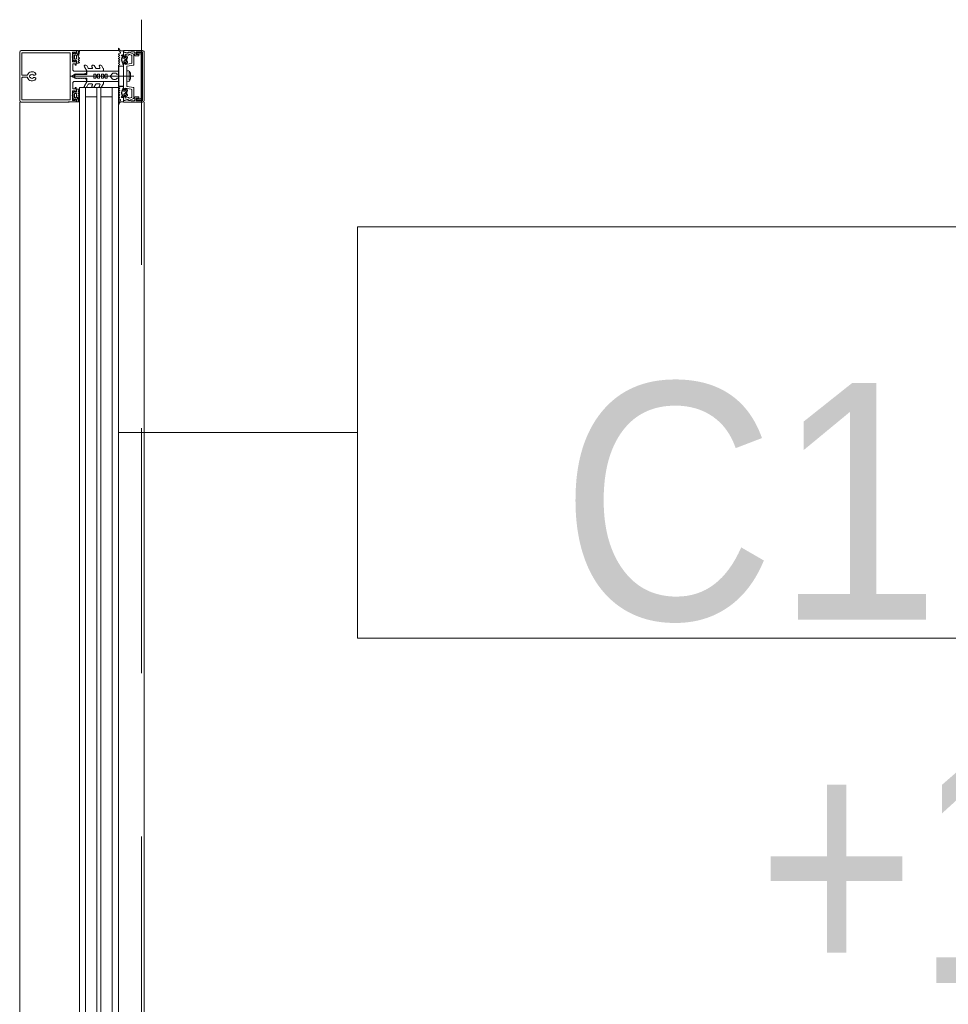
# Model space of a CAD drawing. Header units: centimetres. Extents: x -1631 to 1829, y -257 to 3158.
# Tile 29 of 129: x -567 to -477, y 1738 to 1833. Entities that reach past the tile are written whole.
import ezdxf

# ---------------------------------------------------------------- set-up
doc = ezdxf.new("R2010")
doc.units = ezdxf.units.CM
doc.linetypes.add('Dash', pattern=[60, 30, -30])
doc.linetypes.add('Ponad', pattern=[39.688, 23.813, -15.875])
for name, color, linetype, lineweight in [('A-DETL', 90, 'Continuous', 9), ('A-DETL-GENF', 92, 'Continuous', 9), ('A-FLOR-OVHD', 1, 'Ponad', 9), ('A-GLAZ-CURT', 52, 'Continuous', 9), ('A-GLAZ-CWMG', 51, 'Continuous', 9), ('A-WALL-IDEN', 211, 'Continuous', 13), ('G-ANNO-DIMS', 111, 'Continuous', 13)]:
    doc.layers.add(name, color=color, linetype=linetype, lineweight=lineweight)
doc.styles.add('Arial Narrow_2', font='ARIALN.TTF', dxfattribs={"height": 23})
doc.styles.add('Arial_12', font='arial.ttf', dxfattribs={"width": 0.9, "height": 23})

# ---------------------------------------------------------------- blocks, each defined once
blk = doc.blocks.new('Schueco_FWS-Glazing1 - SI_38mm_TripGlz 2-2609961-6_piętro IV __13_80 m_ - stan projektowany')
at = {"layer": 'A-GLAZ-CURT'}
for p, q in [((72.65, 0), (-72.65, 0)), ((-72.65, 0), (-72.65, -3.8)), ((72.65, -3.8), (72.65, 0)), ((-72.65, -3.8), (72.65, -3.8))]:
    blk.add_line(p, q, dxfattribs=at)
at = {"layer": 'A-GLAZ-CURT', "lineweight": 13}
for p, q in [((-72.65, -0.6), (72.65, -0.6)), ((-71.75, -0.6), (-71.75, -1.7)), ((71.75, -0.6), (71.75, -1.7)), ((-72.65, -1.7), (72.65, -1.7)), ((-72.65, -2.1), (72.65, -2.1)), ((-71.75, -2.1), (-71.75, -3.2)), ((71.75, -2.1), (71.75, -3.2)), ((-72.65, -3.2), (72.65, -3.2))]:
    blk.add_line(p, q, dxfattribs=at)
blk = doc.blocks.new('Rectangular Mullion - SI_CovCap-20mm_Tran-55mm-2281819-6_piętro IV __13_80 m_ - stan projektowany')
at = {"layer": 'A-DETL-GENF'}
for p, q in [((2.366, 9.6), (-2.35, 9.6)), ((-2.5, 9.45), (-2.5, 7.8)), ((-2.5, 9.39), (-2.5, 4.79)), ((-2.29, 9.39), (-2.29, 4.79)), ((-0.1, 8.877), (-0.1, 9.34)), ((0.1, 9.34), (0.1, 8.877)), ((2.29, 9.39), (2.29, 4.79)), ((2.5, 7.8), (2.5, 9.451)), ((2.5, 9.39), (2.5, 4.79)), ((-0.12, 8.608), (-0.12, 8.547)), ((-0.12, 8.253), (-0.12, 8.128)), ((0.12, 8.547), (0.12, 8.608)), ((0.12, 8.128), (0.12, 8.253)), ((-2.35, 3.918), (-2.479, 3.918)), ((-2.088, 4.025), (-2.309, 3.927)), ((-2.26, 4.327), (-2.136, 4.43)), ((-2.221, 4.258), (-2.256, 4.278)), ((-1.904, 3.918), (-2.045, 3.865)), ((-2.043, 4.28), (-1.716, 4.28)), ((-2.022, 4.419), (-2.014, 4.409)), ((-1.975, 4.39), (-1.783, 4.39)), ((-1.717, 4.08), (-1.939, 4.08)), ((-1.795, 3.813), (-1.843, 3.896)), ((-1.745, 4.409), (-1.737, 4.419)), ((-1.695, 3.897), (-1.743, 3.813)), ((-1.669, 4.238), (-1.669, 4.13)), ((-1.575, 3.813), (-1.624, 3.897)), ((-1.623, 4.43), (-1.499, 4.327)), ((-1.503, 4.278), (-1.538, 4.258)), ((-1.475, 3.897), (-1.522, 3.816)), ((-1.354, 3.813), (-1.402, 3.897)), ((-0.501, 4.28), (-0.501, 3.15)), ((-0.211, 3.925), (-0.186, 3.94)), ((-0.186, 3.894), (-0.211, 3.908)), ((-0.176, 3.957), (-0.176, 4.096)), ((-0.076, 4.269), (-0.051, 4.283)), ((0, -1.485), (0, 4.678)), ((0.074, 4.269), (0.049, 4.283)), ((0.174, 3.957), (0.174, 4.096)), ((0.209, 3.925), (0.184, 3.94)), ((0.184, 3.894), (0.209, 3.908)), ((0.499, 3.15), (0.499, 4.28)), ((1.354, 3.813), (1.402, 3.897)), ((1.475, 3.897), (1.522, 3.816)), ((1.623, 4.43), (1.499, 4.327)), ((1.503, 4.278), (1.538, 4.258)), ((1.575, 3.813), (1.624, 3.897)), ((1.669, 4.238), (1.669, 4.13)), ((1.695, 3.897), (1.743, 3.813)), ((2.043, 4.28), (1.716, 4.28)), ((1.717, 4.08), (1.939, 4.08)), ((1.745, 4.409), (1.737, 4.419)), ((1.975, 4.39), (1.783, 4.39)), ((1.795, 3.813), (1.843, 3.896)), ((1.904, 3.918), (2.045, 3.865)), ((2.022, 4.419), (2.014, 4.409)), ((2.088, 4.025), (2.309, 3.927)), ((2.26, 4.327), (2.136, 4.43)), ((2.221, 4.258), (2.256, 4.278)), ((2.35, 3.918), (2.479, 3.918)), ((-2.372, 3.801), (-2.471, 3.801)), ((-0.776, 2.937), (-1.038, 3.088)), ((-0.913, 3.305), (-0.526, 3.081)), ((-0.751, 2.568), (-0.751, 2.894)), ((-0.501, 3.038), (-0.501, 1.517)), ((-0.451, 3.1), (-0.351, 3.1)), ((0.365, 3.1), (0.45, 3.1)), ((0.499, 3.038), (0.499, 1.517)), ((0.912, 3.305), (0.524, 3.081)), ((0.749, 2.568), (0.749, 2.894)), ((0.774, 2.937), (1.037, 3.088)), ((2.372, 3.801), (2.471, 3.801)), ((-0.776, 2.207), (-1.038, 2.358)), ((-0.913, 2.575), (-0.826, 2.524)), ((-0.751, 1.842), (-0.751, 2.164)), ((0.749, 1.842), (0.749, 2.164)), ((0.774, 2.207), (1.037, 2.358)), ((0.912, 2.575), (0.824, 2.524)), ((-0.762, 1.474), (-1.038, 1.633)), ((-0.913, 1.849), (-0.826, 1.799)), ((-0.551, 1.467), (-0.737, 1.467)), ((0.549, 1.467), (0.736, 1.467)), ((0.761, 1.474), (1.037, 1.633)), ((0.912, 1.849), (0.824, 1.799)), ((-0.301, 0.498), (-0.301, 0.283)), ((0.299, 0.498), (0.299, 0.283)), ((-2.599, -0.001), (-2.687, -0.001)), ((-2.175, -0.018), (-2.263, -0.17)), ((-2.073, -0.102), (-2.124, -0.017)), ((-1.882, -0.42), (-2.01, -0.42)), ((-2.01, -0.48), (-1.95, -0.48)), ((-1.955, -0.017), (-2.005, -0.102)), ((-1.978, -0.754), (-1.896, -0.851)), ((-1.975, -0.31), (-1.947, -0.359)), ((-1.853, -0.102), (-1.903, -0.017)), ((-1.84, -0.69), (-1.84, -0.57)), ((-1.828, -0.377), (-1.827, -0.362)), ((-1.79, -0.52), (-1.762, -0.52)), ((-1.67, -0.74), (-1.79, -0.74)), ((-1.786, -0.34), (-1.768, -0.351)), ((-1.736, -0.017), (-1.785, -0.102)), ((-1.736, -0.535), (-1.644, -0.695)), ((-1.722, -0.333), (-1.717, -0.32)), ((-1.715, -0.8), (-1.485, -0.8)), ((-1.634, -0.103), (-1.684, -0.017)), ((-1.668, -0.308), (-1.653, -0.322)), ((-1.605, -0.317), (-1.597, -0.304)), ((-1.516, -0.017), (-1.565, -0.102)), ((-1.556, -0.695), (-1.464, -0.535)), ((-1.546, -0.306), (-1.536, -0.323)), ((-1.41, -0.74), (-1.53, -0.74)), ((-1.487, -0.331), (-1.476, -0.321)), ((-1.414, -0.103), (-1.464, -0.017)), ((-1.438, -0.52), (-1.41, -0.52)), ((-1.427, -0.336), (-1.422, -0.356)), ((-1.379, -0.375), (-1.366, -0.368)), ((-1.36, -0.57), (-1.36, -0.69)), ((-1.296, -0.017), (-1.345, -0.103)), ((-1.304, -0.851), (-1.222, -0.754)), ((-1.249, -0.48), (-1.184, -0.48)), ((-1.196, -0.098), (-1.244, -0.017)), ((-1.075, -0.016), (-1.123, -0.099)), ((-1.09, -1.449), (-0.982, -0.84)), ((-0.953, -0.815), (-0.025, -0.815)), ((0.025, -0.815), (0.953, -0.815)), ((0.982, -0.84), (1.09, -1.449)), ((1.075, -0.016), (1.123, -0.099)), ((1.249, -0.48), (1.184, -0.48)), ((1.196, -0.098), (1.244, -0.017)), ((1.304, -0.851), (1.222, -0.754)), ((1.296, -0.017), (1.345, -0.103)), ((1.36, -0.57), (1.36, -0.69)), ((1.379, -0.375), (1.366, -0.368)), ((1.438, -0.52), (1.41, -0.52)), ((1.41, -0.74), (1.53, -0.74)), ((1.414, -0.103), (1.464, -0.017)), ((1.427, -0.336), (1.422, -0.356)), ((1.556, -0.695), (1.464, -0.535)), ((1.487, -0.331), (1.476, -0.321)), ((1.715, -0.8), (1.485, -0.8)), ((1.516, -0.017), (1.565, -0.102)), ((1.546, -0.306), (1.536, -0.323)), ((1.605, -0.317), (1.597, -0.304)), ((1.634, -0.103), (1.684, -0.017)), ((1.736, -0.535), (1.644, -0.695)), ((1.668, -0.308), (1.653, -0.322)), ((1.67, -0.74), (1.79, -0.74)), ((1.722, -0.333), (1.717, -0.32)), ((1.736, -0.017), (1.785, -0.102)), ((1.79, -0.52), (1.762, -0.52)), ((1.786, -0.34), (1.768, -0.351)), ((1.828, -0.377), (1.827, -0.362)), ((1.84, -0.69), (1.84, -0.57)), ((1.853, -0.102), (1.903, -0.017)), ((1.882, -0.42), (2.01, -0.42)), ((1.978, -0.754), (1.896, -0.851)), ((1.975, -0.31), (1.947, -0.359)), ((2.01, -0.48), (1.95, -0.48)), ((1.955, -0.017), (2.005, -0.102)), ((2.073, -0.102), (2.124, -0.017)), ((2.175, -0.018), (2.263, -0.17)), ((2.599, -0.001), (2.687, -0.001)), ((-2.344, -1.034), (-2.145, -1.461)), ((-2.32, -1.59), (-2.04, -1.59)), ((-2.055, -1.252), (-2.131, -1.089)), ((-2.1, -1.49), (-1.139, -1.49)), ((-1.342, -1.31), (-1.964, -1.31)), ((0.408, -1.036), (-0.408, -1.036)), ((-0.225, -1.183), (0.225, -1.183)), ((1.139, -1.49), (2.1, -1.49)), ((1.964, -1.31), (1.342, -1.31)), ((2.04, -1.59), (2.32, -1.59)), ((2.131, -1.089), (2.055, -1.252)), ((2.145, -1.461), (2.344, -1.034)), ((2.35, -2.5), (-2.35, -2.5)), ((2.135, -2.195), (-2.135, -2.195)), ((-2.125, -2.345), (2.125, -2.345))]:
    blk.add_line(p, q, dxfattribs=at)
at = {"layer": 'A-DETL-GENF', "flags": 128}
for points in [[(-0.15, 9.39), (-2.29, 9.39), (-2.29, 7.8)], [(2.29, 7.8), (2.29, 9.39), (0.15, 9.39)], [(-2.501, 4.9), (-2.501, 4.1), (-2.311, 4.1), (-2.231, 4.18), (-2.231, 4.24), (-2.351, 4.24), (-2.351, 4.47), (-1.906, 4.47)], [(-2.291, 4.9), (-2.291, 4.7), (2.289, 4.7), (2.289, 4.9)], [(1.904, 4.47), (2.349, 4.47), (2.349, 4.24), (2.23, 4.24), (2.23, 4.18), (2.31, 4.1), (2.499, 4.1), (2.499, 4.9)], [(-2.499, 3.938), (-2.499, 4.08), (-2.298, 4.08), (-2.247, 4.067)], [(-1.856, 4.47), (-1.411, 4.47), (-1.411, 4.24), (-1.53, 4.24), (-1.53, 4.18), (-1.45, 4.1), (-1.091, 4.1), (-1.091, 4.22), (-1.211, 4.22), (-1.211, 4.43), (-0.651, 4.43)], [(-1.512, 4.067), (-1.461, 4.08), (-1.259, 4.08), (-1.259, 3.888), (-1.302, 3.813)], [(-0.201, 0.11), (-0.201, -0.003), (-0.501, -0.003), (-0.501, 3.067), (-0.176, 3.067), (-0.176, 3.876)], [(-0.265, 0.575), (-0.001, 0.797), (-0.001, 1.097), (-0.201, 1.097), (-0.201, 1.297), (-0.101, 1.297), (-0.101, 1.463), (-0.201, 1.463), (-0.201, 1.663), (-0.001, 1.663), (-0.001, 1.83), (-0.201, 1.83), (-0.201, 2.03), (-0.101, 2.03), (-0.101, 2.197), (-0.201, 2.197), (-0.201, 2.397), (-0.001, 2.397), (-0.001, 4.297), (-0.001, 2.397), (0.199, 2.397), (0.199, 2.197), (0.099, 2.197), (0.099, 2.03), (0.199, 2.03), (0.199, 1.83), (-0.001, 1.83), (-0.001, 1.663), (0.199, 1.663), (0.199, 1.463), (0.099, 1.463), (0.099, 1.297), (0.199, 1.297), (0.199, 1.097), (-0.001, 1.097), (-0.001, 0.797), (0.264, 0.575)], [(-0.251, 3.2), (-0.251, 3.29), (-0.201, 3.32), (-0.201, 3.441), (-0.251, 3.47), (-0.201, 3.499), (-0.201, 3.621), (-0.251, 3.65), (-0.201, 3.679), (-0.201, 3.801), (-0.251, 3.83), (-0.201, 3.859), (-0.201, 3.981), (-0.251, 4.01), (-0.201, 4.039), (-0.201, 4.161), (-0.251, 4.19), (-0.2, 4.219), (-0.2, 4.255), (-0.088, 4.45)], [(0.087, 4.45), (0.199, 4.255), (0.199, 4.129), (0.249, 4.1), (0.199, 4.071), (0.199, 3.949), (0.249, 3.92), (0.199, 3.891), (0.199, 3.769), (0.249, 3.74), (0.199, 3.711), (0.199, 3.589), (0.249, 3.56), (0.199, 3.531), (0.199, 3.409), (0.249, 3.38), (0.199, 3.351), (0.199, 3.23), (0.252, 3.2)], [(0.199, 0.11), (0.199, -0.003), (0.499, -0.003), (0.499, 3.067), (0.174, 3.067), (0.174, 3.876)], [(0.649, 4.43), (1.209, 4.43), (1.209, 4.22), (1.089, 4.22), (1.089, 4.1), (1.449, 4.1), (1.529, 4.18), (1.529, 4.24), (1.409, 4.24), (1.409, 4.47), (1.855, 4.47)], [(1.512, 4.067), (1.461, 4.08), (1.259, 4.08), (1.259, 3.888), (1.302, 3.813)], [(2.499, 3.938), (2.499, 4.08), (2.298, 4.08), (2.247, 4.067)], [(-2.5, -2.35), (-2.5, -0.5), (-2.39, -0.5), (-2.273, -0.858)], [(-2.48, -0.211), (-2.48, -0.48), (-2.07, -0.48)], [(-2.058, -0.934), (-2.136, -0.64), (-1.95, -0.64), (-1.95, -0.58), (-2.03, -0.5), (-2.35, -0.5), (-2.25, -0.874)], [(-1.92, -0.667), (-1.92, -0.68), (-1.97, -0.709)], [(-1.203, -0.42), (-1.325, -0.42), (-1.322, -0.394), (-1.195, -0.41)], [(-1.23, -0.709), (-1.28, -0.68), (-1.28, -0.667)], [(1.244, -1.227), (1.14, -0.64), (1.25, -0.64), (1.25, -0.58), (1.17, -0.5), (-1.17, -0.5), (-1.25, -0.58), (-1.25, -0.64), (-1.14, -0.64), (-1.244, -1.227)], [(-1.115, -0.48), (-0.98, -0.48), (-0.98, -0.09), (-1.023, -0.016)], [(0.52, -0.974), (0.54, -0.821), (-0.54, -0.821), (-0.52, -0.974)], [(1.115, -0.48), (0.98, -0.48), (0.98, -0.09), (1.023, -0.016)], [(1.203, -0.42), (1.325, -0.42), (1.322, -0.394), (1.195, -0.41)], [(1.23, -0.709), (1.28, -0.68), (1.28, -0.667)], [(1.92, -0.667), (1.92, -0.68), (1.97, -0.709)], [(2.25, -0.874), (2.35, -0.5), (2.03, -0.5), (1.95, -0.58), (1.95, -0.64), (2.136, -0.64), (2.058, -0.934)], [(2.48, -0.211), (2.48, -0.48), (2.07, -0.48)], [(2.273, -0.858), (2.39, -0.5), (2.5, -0.5), (2.5, -2.35)], [(-2.34, -1.001), (-2.34, -1.106), (-2.37, -1.224), (-2.37, -1.539)], [(-1.99, -1.64), (-1.99, -1.99), (-2.12, -1.99), (-2.12, -1.72), (-2.37, -1.72), (-2.37, -2.35), (2.37, -2.35), (2.37, -1.72), (2.12, -1.72), (2.12, -1.99), (1.99, -1.99), (1.99, -1.64)], [(-2.185, -2.145), (-2.185, -1.785), (-2.325, -1.785), (-2.325, -2.145)], [(2.325, -2.145), (2.325, -1.785), (2.185, -1.785), (2.185, -2.145)], [(2.37, -1.54), (2.37, -1.224), (2.34, -1.106), (2.34, -1.001)]]:
    blk.add_lwpolyline(points, dxfattribs=at)
for points in [[(0.97, 0), (-0.97, 0), (-0.97, -0.04), (0.97, -0.04)], [(0.97, -0.04), (-0.97, -0.04), (-0.97, -0.49), (0.97, -0.49)]]:
    blk.add_lwpolyline(points, close=True, dxfattribs=at)
at = {"layer": 'A-DETL-GENF'}
for centre, radius, start, end in [((-2.35, 9.45), 0.15, 90.00031, 179.99968), ((2.35, 9.451), 0.15, 0.10545, 83.87804), ((0, 8.4), 0.45, 107.49821, 231.0552), ((-0.15, 9.34), 0.05, 0.00773, 89.99227), ((-0.15, 8.877), 0.05, 287.49821, 0), ((0, 8.4), 0.24, 60, 120), ((0.15, 9.34), 0.05, 89.97911, 180.02089), ((0.15, 8.877), 0.05, 180, 252.58299), ((0, 8.4), 0.45, 308.9448, 72.58299), ((-0.22, 8.128), 0.1, 231.0552, 0), ((0, 8.4), 0.21, 143.77678, 216.22322), ((-0.15, 8.547), 0.03, 229.68074, 0), ((-0.15, 8.253), 0.03, 0, 130.31926), ((0.15, 8.547), 0.03, 180, 310.31926), ((0.15, 8.253), 0.03, 49.68074, 180), ((0.22, 8.128), 0.1, 180, 308.9448), ((0, 8.4), 0.21, 323.77678, 36.22322), ((-2.479, 3.938), 0.02, 180.0007, 269.9993), ((-2.434, 3.831), 0.059, 88.59736, 194.60356), ((-2.426, 4.822), 0.933, 269.58699, 293.00353), ((-2.398, 4.798), 0.997, 271.49889, 290.69004), ((-2.35, 4.018), 0.1, 270.00008, 294.00003), ((-2.241, 4.304), 0.03, 128.57981, 239.99147), ((-2.239, 4.096), 0.03, 255.40272, 14.37456), ((-2.231, 4.24), 0.02, 346.6587, 60.01715), ((-1.942, 4.172), 0.277, 166.6587, 194.37456), ((-2.085, 4.368), 0.08, 38.84751, 129.68497), ((-1.94, 4.228), 0.148, 172.4164, 270.24043), ((-2.074, 3.995), 0.0337, 293.00353, 114.00003), ((-2.04, 4.23), 0.0496, 92.75586, 159.68776), ((-1.975, 4.44), 0.05, 218.84751, 270), ((-1.881, 4.465), 0.0255, 12.35001, 167.64999), ((-1.887, 3.871), 0.05, 30.06904, 110.53605), ((-1.783, 4.44), 0.05, 270, 321.15279), ((-1.674, 4.368), 0.08, 50.31503, 141.15279), ((-1.72, 4.13), 0.0502, 273.33226, 359.73216), ((-1.719, 4.23), 0.0499, 9.22628, 86.98926), ((-1.66, 3.878), 0.0402, 27.79216, 152.37015), ((-1.52, 4.096), 0.03, 165.62539, 284.59422), ((-1.817, 4.172), 0.277, 345.62539, 13.34104), ((-1.528, 4.24), 0.02, 119.98467, 193.34104), ((-1.518, 4.304), 0.03, 300.00853, 51.42019), ((-1.439, 3.877), 0.0414, 28.17599, 151.82401), ((-0.65, 4.28), 0.15, 359.97059, 90.02941), ((-0.206, 3.917), 0.01, 120.03025, 239.98023), ((-0.196, 3.957), 0.02, 300.03025, 360), ((-0.196, 3.876), 0.02, 360, 59.98023), ((0.024, 4.096), 0.2, 120, 180), ((0, 4.401), 0.1, 28.79836, 151.20164), ((-0.001, 4.197), 0.1, 90, 120), ((-0.001, 4.197), 0.1, 60, 90), ((-0.026, 4.096), 0.2, 360, 60), ((0.194, 3.957), 0.02, 180, 239.96975), ((0.194, 3.876), 0.02, 120.01977, 180), ((0.204, 3.917), 0.01, 300.01977, 59.96975), ((0.649, 4.28), 0.15, 89.97059, 180.02941), ((1.439, 3.877), 0.0414, 28.17599, 151.82401), ((1.518, 4.304), 0.03, 128.57981, 239.99147), ((1.52, 4.096), 0.03, 255.40578, 14.37461), ((1.528, 4.24), 0.02, 346.65896, 60.01533), ((1.817, 4.172), 0.277, 166.65896, 194.37461), ((1.674, 4.368), 0.08, 38.84721, 129.68497), ((1.66, 3.878), 0.0402, 27.62985, 152.20784), ((1.719, 4.23), 0.0499, 93.01074, 170.77372), ((1.72, 4.13), 0.0502, 180.26784, 266.66774), ((1.783, 4.44), 0.05, 218.84721, 270), ((1.887, 3.871), 0.05, 69.46395, 149.93096), ((1.88, 4.465), 0.0255, 12.35001, 167.64999), ((1.94, 4.228), 0.148, 269.75957, 7.5836), ((1.975, 4.44), 0.05, 270, 321.15249), ((2.085, 4.368), 0.08, 50.31503, 141.15249), ((2.074, 3.995), 0.0337, 65.99997, 246.99647), ((2.04, 4.23), 0.0496, 20.31224, 87.24414), ((2.398, 4.798), 0.997, 249.30996, 268.50111), ((2.426, 4.822), 0.933, 246.99647, 270.41301), ((2.239, 4.096), 0.03, 165.62544, 284.59728), ((1.942, 4.172), 0.277, 345.62544, 13.3413), ((2.231, 4.24), 0.02, 119.98285, 193.3413), ((2.241, 4.304), 0.03, 300.00853, 51.42019), ((2.35, 4.018), 0.1, 245.99997, 269.99992), ((2.434, 3.831), 0.059, 345.39644, 91.40264), ((2.479, 3.938), 0.02, 270.0007, 359.9993), ((-2.471, 3.821), 0.02, 194.60356, 270), ((-1.769, 3.828), 0.03, 210.08708, 329.91292), ((-1.549, 3.828), 0.0299, 210.122, 335.06395), ((-1.328, 3.828), 0.0301, 210.12581, 329.87419), ((-0.976, 3.197), 0.125, 60, 240), ((-0.801, 2.894), 0.05, 360, 60), ((-0.551, 3.038), 0.05, 360, 60), ((-0.451, 3.15), 0.05, 179.98991, 270.01009), ((-0.351, 3.2), 0.0999, 269.97043, 0.02957), ((0.375, 3.225), 0.126, 191.5693, 265.59312), ((0.449, 3.15), 0.05, 270.93133, 359.98516), ((0.549, 3.038), 0.05, 120, 180), ((0.799, 2.894), 0.05, 120, 180), ((0.974, 3.197), 0.125, 300, 120), ((1.328, 3.828), 0.0301, 210.12581, 329.87419), ((1.549, 3.828), 0.0299, 204.93605, 329.878), ((1.769, 3.828), 0.03, 210.08708, 329.91292), ((2.471, 3.821), 0.02, 270, 345.39644), ((-0.976, 2.467), 0.125, 60, 240), ((-0.801, 2.568), 0.05, 240, 360), ((-0.801, 2.164), 0.05, 360, 60), ((0.799, 2.568), 0.05, 180, 300), ((0.799, 2.164), 0.05, 120, 180), ((0.974, 2.467), 0.125, 300, 120), ((-0.976, 1.741), 0.125, 60, 240), ((-0.801, 1.842), 0.05, 240, 360), ((-0.737, 1.517), 0.05, 240, 270), ((-0.551, 1.517), 0.05, 270, 360), ((0.549, 1.517), 0.05, 180, 270), ((0.736, 1.517), 0.05, 270, 300), ((0.799, 1.842), 0.05, 180, 300), ((0.974, 1.741), 0.125, 300, 120), ((-0.201, 0.498), 0.1, 130, 180), ((-0.201, 0.283), 0.1, 180, 240), ((-0.301, 0.11), 0.1, 360, 60), ((0.299, 0.11), 0.1, 120, 180), ((0.199, 0.283), 0.1, 300, 360), ((0.199, 0.498), 0.1, 0, 50), ((-2.687, -0.031), 0.03, 89.9022, 261.64334), ((-2.733, -0.343), 0.286, 27.59211, 81.64334), ((-2.599, -0.201), 0.2, 80.45454, 89.9022), ((-2.614, -0.291), 0.291, 25.36369, 80.45454), ((-2.306, -0.145), 0.05, 205.36369, 330.16485), ((-2.29, -1.009), 0.06, 98.44171, 205), ((-2.27, -1.001), 0.07, 120.00644, 180), ((-2.34, -0.88), 0.07, 300.00644, 18), ((-2.308, -0.89), 0.06, 278.44171, 15), ((-2.149, -0.033), 0.03, 30.71536, 150.16485), ((-2.116, -0.95), 0.06, 288.81925, 15), ((-2.01, -0.355), 0.065, 90, 270), ((-2.039, -0.078), 0.0417, 215.13204, 324.86796), ((-2.04, -0.48), 0.03, 0, 180), ((-2.01, -0.33), 0.04, 29.99374, 90.00001), ((-1.955, -0.735), 0.03, 120.00493, 219.98969), ((-1.929, -0.032), 0.03, 30.58867, 149.53464), ((-1.95, -0.51), 0.03, 0.01852, 89.09479), ((-1.861, -0.309), 0.1, 210.00227, 269.17284), ((-1.616, -0.589), 0.314, 165.49788, 194.50212), ((-1.835, -0.8), 0.08, 219.99668, 337.38439), ((-1.882, -0.37), 0.05, 270, 305.07788), ((-1.862, -0.375), 0.0339, 269.17829, 356.99749), ((-1.819, -0.078), 0.0415, 215.01205, 324.98795), ((-1.6, -0.771), 0.44, 54.15879, 125.07788), ((-1.79, -0.57), 0.05, 89.98974, 180.01026), ((-1.79, -0.69), 0.05, 179.98992, 270.01008), ((-1.8, -0.364), 0.0272, 60.01099, 176.9853), ((-1.752, -0.323), 0.0316, 240.00703, 341.99669), ((-1.762, -0.55), 0.03, 29.99356, 90.01209), ((-1.715, -0.85), 0.05, 90.00034, 157.37761), ((-1.71, -0.032), 0.03, 30.14481, 149.53463), ((-1.689, -0.329), 0.03, 45.00054, 162.0009), ((-1.67, -0.71), 0.03, 269.99358, 30.00244), ((-1.631, -0.299), 0.0316, 224.99099, 327.01044), ((-1.6, -0.077), 0.043, 217.84365, 323.82344), ((-1.572, -0.321), 0.03, 30.00025, 146.99854), ((-1.53, -0.71), 0.03, 150.00269, 270.00128), ((-1.508, -0.307), 0.0316, 210.00259, 311.99738), ((-1.49, -0.032), 0.03, 30.34487, 149.53462), ((-1.485, -0.85), 0.05, 22.62086, 90.00119), ((-1.456, -0.343), 0.03, 14.99548, 132.00284), ((-1.438, -0.55), 0.03, 89.98935, 150.005), ((-1.365, -0.8), 0.08, 202.62277, 319.99694), ((-1.393, -0.348), 0.03, 195.00147, 296.99683), ((-1.38, -0.079), 0.0419, 215.46653, 324.69988), ((-1.41, -0.57), 0.05, 0.00904, 89.99096), ((-1.41, -0.69), 0.05, 270.00918, 359.99082), ((-1.352, -0.394), 0.03, 0.01117, 116.99101), ((-1.325, -0.39), 0.03, 234.15879, 270), ((-1.27, -0.033), 0.03, 30.34457, 149.76853), ((-1.584, -0.589), 0.314, 345.517, 13.19753), ((-1.249, -0.51), 0.03, 90, 193.19753), ((-1.245, -0.735), 0.03, 319.98868, 60.00171), ((-1.203, -0.453), 0.033, 305.09006, 89.99998), ((-1.159, -0.08), 0.0416, 206.95413, 331.56801), ((-1.195, -0.46), 0.05, 7.17367, 90.00885), ((-1.115, -0.45), 0.03, 187.1885, 269.99701), ((-1.049, -0.031), 0.03, 29.79649, 150.13199), ((-0.953, -0.845), 0.03, 90, 170), ((0, -0.821), 0.0256, 12.68038, 167.31962), ((0.953, -0.845), 0.03, 10, 90), ((1.049, -0.031), 0.03, 29.86801, 150.20351), ((1.115, -0.45), 0.03, 270.00299, 352.8115), ((1.159, -0.08), 0.0416, 208.43199, 333.04587), ((1.195, -0.46), 0.05, 89.99115, 172.82633), ((1.203, -0.453), 0.033, 90.00002, 234.90994), ((1.245, -0.735), 0.03, 119.99829, 220.01132), ((1.27, -0.033), 0.03, 30.23147, 149.65543), ((1.249, -0.51), 0.03, 346.80247, 90), ((1.584, -0.589), 0.314, 166.80247, 194.483), ((1.365, -0.8), 0.08, 220.00306, 337.37723), ((1.352, -0.394), 0.03, 63.00899, 179.98883), ((1.325, -0.39), 0.03, 270, 305.84121), ((1.6, -0.771), 0.44, 54.92212, 125.84121), ((1.38, -0.079), 0.0419, 215.30012, 324.53347), ((1.41, -0.57), 0.05, 90.00904, 179.99096), ((1.41, -0.69), 0.05, 180.00918, 269.99082), ((1.393, -0.348), 0.03, 243.00317, 344.99853), ((1.456, -0.343), 0.03, 47.99716, 165.00452), ((1.438, -0.55), 0.03, 29.995, 90.01065), ((1.485, -0.85), 0.05, 89.99881, 157.37914), ((1.49, -0.032), 0.03, 30.46538, 149.65513), ((1.508, -0.307), 0.0316, 228.00262, 329.99741), ((1.53, -0.71), 0.03, 269.99872, 29.99731), ((1.572, -0.321), 0.03, 33.00146, 149.99975), ((1.6, -0.077), 0.043, 216.17656, 322.15635), ((1.631, -0.299), 0.0316, 212.98956, 315.00901), ((1.67, -0.71), 0.03, 149.99756, 270.00642), ((1.689, -0.329), 0.03, 17.9991, 134.99946), ((1.71, -0.032), 0.03, 30.46537, 149.85519), ((1.715, -0.85), 0.05, 22.62239, 89.99966), ((1.752, -0.323), 0.0316, 198.00331, 299.99297), ((1.762, -0.55), 0.03, 89.98791, 150.00644), ((1.835, -0.8), 0.08, 202.61561, 320.00332), ((1.819, -0.078), 0.0415, 215.01205, 324.98795), ((1.8, -0.364), 0.0272, 3.0147, 119.98901), ((1.79, -0.57), 0.05, 359.98974, 90.01026), ((1.79, -0.69), 0.05, 269.98992, 0.01008), ((1.862, -0.375), 0.0339, 183.00251, 270.82171), ((1.882, -0.37), 0.05, 234.92212, 270), ((1.861, -0.309), 0.1, 270.82716, 329.99773), ((1.929, -0.032), 0.03, 30.46536, 149.41133), ((1.95, -0.51), 0.03, 90.90521, 179.98148), ((1.616, -0.589), 0.314, 345.49788, 14.50212), ((1.955, -0.735), 0.03, 320.01031, 59.99507), ((2.01, -0.33), 0.04, 89.99999, 150.00626), ((2.039, -0.078), 0.0417, 215.13204, 324.86796), ((2.01, -0.355), 0.065, 270, 90), ((2.04, -0.48), 0.03, 0, 180), ((2.116, -0.95), 0.06, 165, 251.18075), ((2.149, -0.033), 0.03, 29.83515, 149.28464), ((2.308, -0.89), 0.06, 165, 261.55829), ((2.306, -0.145), 0.05, 209.83515, 334.63631), ((2.34, -0.88), 0.07, 162, 239.99829), ((2.29, -1.009), 0.06, 335, 81.55829), ((2.27, -1.001), 0.07, 0, 59.99829), ((2.614, -0.291), 0.291, 99.54546, 154.63631), ((2.733, -0.343), 0.286, 98.35666, 152.40789), ((2.599, -0.201), 0.2, 90.0978, 99.54546), ((2.687, -0.031), 0.03, 278.35666, 90.0978), ((-2.319, -1.539), 0.0512, 180.57094, 268.64822), ((-2.1, -1.44), 0.05, 205, 270), ((-2.077, -1.064), 0.06, 108.81925, 205), ((-1.964, -1.21), 0.1, 205, 270), ((-2.04, -1.64), 0.05, 0.00001, 90.0001), ((-1.342, -1.21), 0.1, 270, 350), ((-1.139, -1.44), 0.05, 270, 350), ((-0.307, -0.921), 0.22, 193.97065, 242.72797), ((0, -0.291), 0.921, 243.70777, 255.82838), ((0, -0.291), 0.92, 284.16828, 296.29299), ((0.307, -0.921), 0.22, 297.27461, 346.02676), ((1.139, -1.44), 0.05, 190, 270), ((1.342, -1.21), 0.1, 190, 270), ((1.964, -1.21), 0.1, 270, 335), ((2.04, -1.64), 0.05, 89.99812, 180.00166), ((2.077, -1.064), 0.06, 335, 71.18075), ((2.1, -1.44), 0.05, 270, 335), ((2.32, -1.54), 0.0498, 269.82624, 0.17354), ((-2.35, -2.35), 0.15, 179.99376, 270.0062), ((-2.125, -2.145), 0.2, 179.97179, 270.0352), ((-2.135, -2.145), 0.0499, 179.87955, 270.02248), ((2.125, -2.144), 0.2, 270.02951, 359.97227), ((2.135, -2.144), 0.0501, 270.08749, 359.93358), ((2.35, -2.35), 0.15, 270.04937, 359.95063)]:
    blk.add_arc(centre, radius, start, end, dxfattribs=at)
blk = doc.blocks.new('Rectangular Mullion - Schueco_FWS-50-SI_Tran_CovCap-20mm_Tran-55mm-2293445-6_piętro IV __13_80 m_ - stan projektowany')
at = {"layer": 'A-GLAZ-CWMG'}
for p, q in [((-561.673, 1830.325), (-557.873, 1830.325)), ((-567.473, 1825.325), (-567.473, 1682.825)), ((-557.863, 1682.825), (-557.863, 1825.325)), ((-555.373, 1682.825), (-555.373, 1825.325))]:
    blk.add_line(p, q, dxfattribs=at)
blk = doc.blocks.new('ET sciana_AT7 - 10mm-2270614-6_piętro IV __13_80 m_ - stan projektowany')
at = {"layer": 'A-WALL-IDEN'}
for p, q in [((-0.4, 0.196875), (0.4, 0.196875)), ((-0.4, -0.203125), (-0.4, 0.196875)), ((0.4, 0.196875), (0.4, -0.203125)), ((-0.4, -0.203125), (0.4, -0.203125))]:
    blk.add_line(p, q, dxfattribs=at)

msp = doc.modelspace()

# ---------------------------------------------------------------- linework, layer by layer
at = {"layer": 'A-DETL', "linetype": 'Dash', "lineweight": 25}
msp.add_open_spline([(-552.773, 2638.575), (-478.908, 2638.575), (-476.079, 2638.575), (-439.123, 2638.575), (-439.123, 2601.619), (-439.123, 2598.79), (-439.123, 2573.539), (-439.123, 1655.824), (-439.123, 1618.868), (-439.123, 1616.04), (-439.123, 1512.359), (-439.123, 1509.531), (-439.123, 1472.575), (-476.079, 1472.575), (-478.908, 1472.575), (-555.623, 1472.575)], degree=3, knots=[0, 0, 0, 0, 1.242892, 2.082132, 2.921372, 3.63261, 13.975949, 24.692511, 35.163852, 36.732804, 37.928533, 39.497485, 40.336725, 41.175965, 42.450024, 42.450024, 42.450024, 42.450024], dxfattribs=at)
at = {"layer": 'A-FLOR-OVHD'}
msp.add_line((-555.623, 1833.326), (-555.623, 1383.326), dxfattribs=at)
at = {"layer": 'A-WALL-IDEN'}
msp.add_line((-557.873, 1793.199), (-534.625, 1793.199), dxfattribs=at)

# ---------------------------------------------------------------- block references
at = {"layer": 'A-GLAZ-CURT', "rotation": 270.0000000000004}
msp.add_blockref('Schueco_FWS-Glazing1 - SI_38mm_TripGlz 2-2609961-6_piętro IV __13_80 m_ - stan projektowany', (-557.873, 1754.075), dxfattribs=at)
at = {"layer": 'A-GLAZ-CWMG', "extrusion": (0, 0, -1), "rotation": 269.9999999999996}
msp.add_blockref('Rectangular Mullion - SI_CovCap-20mm_Tran-55mm-2281819-6_piętro IV __13_80 m_ - stan projektowany', (557.873, 1827.825), dxfattribs=at)
at = {"layer": 'A-GLAZ-CWMG'}
msp.add_blockref('Rectangular Mullion - Schueco_FWS-50-SI_Tran_CovCap-20mm_Tran-55mm-2293445-6_piętro IV __13_80 m_ - stan projektowany', (0, 0), dxfattribs=at)
at = {"layer": 'A-WALL-IDEN', "xscale": 99.99999999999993, "yscale": 99.99999999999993, "zscale": 99.99999999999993}
msp.add_blockref('ET sciana_AT7 - 10mm-2270614-6_piętro IV __13_80 m_ - stan projektowany', (-494.625, 1793.511), dxfattribs=at)

# ---------------------------------------------------------------- texts
at = {"layer": 'A-WALL-IDEN', "insert": (-496.437, 1786.353), "char_height": 23, "width": 37.53, "attachment_point": 5, "line_spacing_factor": 0.936439, "style": 'Arial_12'}
msp.add_mtext('\\pxqc,t4.96957,9.93913,14.9087,19.87826,24.84783,29.81739,34.78696,39.75652,44.72609,49.69565,54.66522,59.63478,64.60435,69.57391,74.54348,79.51304,84.48261,89.45217,94.42174,99.3913,104.36087,109.33043,114.3,119.26957,124.23913,129.2087,134.17826,139.14783,144.11739,149.08696,154.05652,159.02609;{C1}', dxfattribs=at)
at = {"layer": 'G-ANNO-DIMS', "insert": (-495.759, 1762.691), "char_height": 23, "width": 97.44938, "attachment_point": 1, "line_spacing_factor": 0.974696, "style": 'Arial Narrow_2'}
msp.add_mtext('+13.80', dxfattribs=at)

doc.saveas('drawing.dxf')
